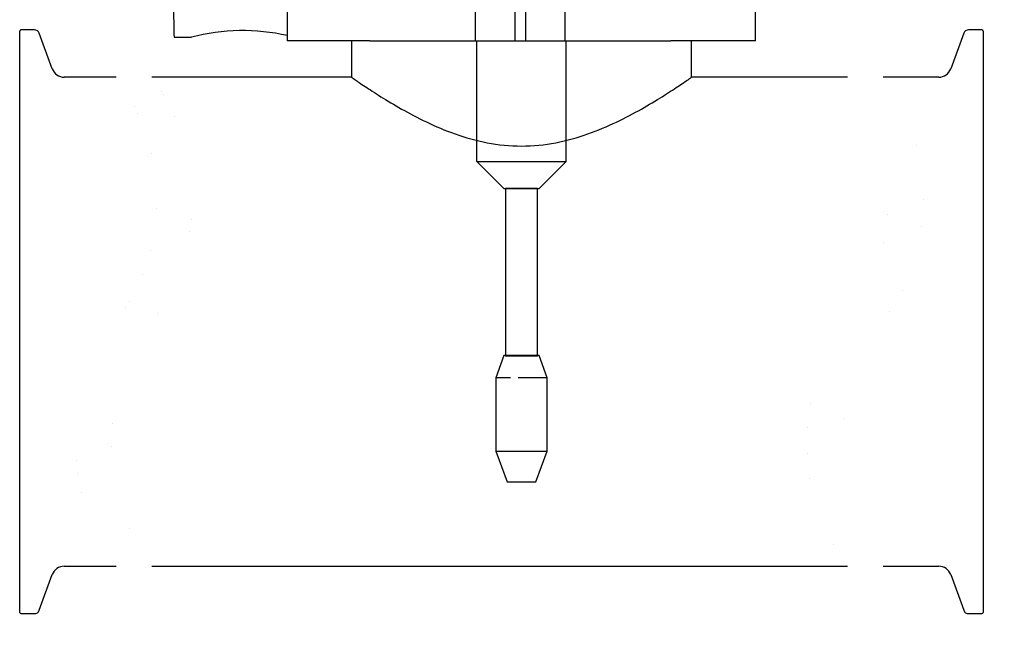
# Paper-space layout 'Sheet2' of a CAD drawing. Header units: millimetres. Extents: x 0 to 296, y -85 to 198.
# Tile 2 of 4: x 27 to 165, y 50 to 136. Entities that reach past the tile are written whole.
import ezdxf
from ezdxf import colors
from ezdxf.entities.mleader import LeaderData, LeaderLine
from ezdxf.lldxf.tags import DXFTag
from ezdxf.math import Vec2, Vec3

# ---------------------------------------------------------------- set-up
doc = ezdxf.new("R2010")
doc.units = ezdxf.units.MM
for name, color, linetype in [('Default', 7, 'Continuous'), ('DV6_Default', 7, 'Continuous'), ('FTP-20TS-30T', 7, 'Continuous'), ('SRV-HD-X3-20T', 7, 'Continuous'), ('TC_2INCH_SEAL_CL', 7, 'Continuous')]:
    doc.layers.add(name, color=color, linetype=linetype)
tags = doc.linetypes.add('HIDDEN2', pattern=[4.7625, 3.175, -1.5875]).pattern_tags.tags
tags[6:7] = [DXFTag(74, 4), DXFTag(75, 0), DXFTag(340, '0'), DXFTag(46, 0.0), DXFTag(50, 0.0), DXFTag(44, 0.0), DXFTag(45, 0.0)]
tags[4:5] = [DXFTag(74, 4), DXFTag(75, 0), DXFTag(340, '0'), DXFTag(46, 0.0), DXFTag(50, 0.0), DXFTag(44, 0.0), DXFTag(45, 0.0)]

# ---------------------------------------------------------------- blocks, each defined once
blk = doc.blocks.new('SE7')
at = {"layer": 'FTP-20TS-30T', "color": 7, "linetype": 'Continuous'}
for p, q in [((27.35, 52.77), (27.35, 134.31)), ((29.41, 134.49), (27.53, 134.49)), ((31.91, 129.02), (30.08, 134.02)), ((40.88, 127.83), (33.6, 127.83)), ((30.08, 53.07), (31.91, 58.07)), ((33.6, 59.25), (40.88, 59.25)), ((27.53, 52.59), (29.41, 52.59))]:
    blk.add_line(p, q, dxfattribs=at)
for centre, radius, start, end in [((27.53, 134.31), 0.18, 90, 180), ((29.41, 133.77), 0.72, 20, 90), ((33.6, 129.63), 1.8, 200, 270), ((33.6, 57.45), 1.8, 90, 160), ((27.53, 52.77), 0.18, 180, 270), ((29.41, 53.31), 0.72, 270, 340)]:
    blk.add_arc(centre, radius, start, end, dxfattribs=at)
blk = doc.blocks.new('SE8')
at = {"layer": 'FTP-20TS-30T', "color": 7, "linetype": 'Continuous'}
for p, q in [((159.78, 134.02), (157.96, 129.02)), ((162.34, 134.49), (160.46, 134.49)), ((162.52, 134.31), (162.52, 52.77)), ((156.27, 127.83), (148.47, 127.83)), ((148.47, 59.25), (156.27, 59.25)), ((157.96, 58.07), (159.78, 53.07)), ((160.46, 52.59), (162.34, 52.59))]:
    blk.add_line(p, q, dxfattribs=at)
for centre, radius, start, end in [((160.46, 133.77), 0.72, 90, 160), ((162.34, 134.31), 0.18, 0, 90), ((156.27, 129.63), 1.8, 270, 340), ((156.27, 57.45), 1.8, 20, 90), ((160.46, 53.31), 0.72, 200, 270), ((162.34, 52.77), 0.18, 270, 360)]:
    blk.add_arc(centre, radius, start, end, dxfattribs=at)
blk = doc.blocks.new('SE9')
at = {"layer": 'DV6_Default', "color": 7, "linetype": 'HIDDEN2'}
for p, q in [((91.49, 116), (91.49, 132.95)), ((104, 116), (104, 132.95))]:
    blk.add_line(p, q, dxfattribs=at)
at = {"layer": 'FTP-20TS-30T', "color": 7, "linetype": 'Continuous'}
for p, q in [((73.89, 132.95), (73.89, 127.83)), ((121.59, 127.83), (121.59, 132.95)), ((73.9, 127.83), (45.88, 127.83)), ((143.47, 127.83), (121.59, 127.83)), ((45.88, 59.25), (143.47, 59.25))]:
    blk.add_line(p, q, dxfattribs=at)
blk.add_open_spline([(73.89, 127.83), (73.89, 127.83), (74.06, 127.72), (74.7, 127.28), (75.17, 126.95), (76.41, 126.13), (77.16, 125.64), (78.88, 124.56), (79.86, 123.97), (82, 122.77), (83.16, 122.15), (85.66, 120.96), (87.01, 120.38), (89.85, 119.38), (91.36, 118.95), (94.5, 118.34), (96.1, 118.18), (99.38, 118.18), (100.99, 118.34), (104.12, 118.94), (105.64, 119.38), (109.88, 120.88), (112.42, 122.16), (115.62, 123.97), (116.61, 124.56), (118.32, 125.64), (119.06, 126.12), (120.29, 126.94), (120.78, 127.27), (121.42, 127.71), (121.59, 127.83), (121.59, 127.83)], degree=3, knots=[0.5003494, 0.5003494, 0.5003494, 0.5003494, 0.53125, 0.53125, 0.5625, 0.5625, 0.59375, 0.59375, 0.625, 0.625, 0.65625, 0.65625, 0.6875, 0.6875, 0.71875, 0.71875, 0.75, 0.75, 0.78125, 0.78125, 0.8125, 0.8125, 0.875, 0.875, 0.90625, 0.90625, 0.9375, 0.9375, 0.96875, 0.96875, 1, 1, 1, 1], dxfattribs=at)
at = {"layer": 'SRV-HD-X3-20T', "color": 7, "linetype": 'HIDDEN2'}
for p, q in [((91.49, 116), (104, 116)), ((91.49, 116), (95.31, 112.18)), ((100.17, 112.18), (104, 116)), ((100.17, 112.18), (95.31, 112.18)), ((95.48, 112.21), (95.45, 112.18)), ((100, 112.21), (95.48, 112.21)), ((95.48, 112.21), (95.48, 88.74)), ((100.04, 112.18), (100, 112.21)), ((100, 88.74), (100, 112.21)), ((95.27, 88.78), (94.14, 85.68)), ((100.22, 88.78), (95.27, 88.78)), ((95.45, 88.78), (95.48, 88.74)), ((95.48, 88.74), (100, 88.74)), ((100, 88.74), (100.04, 88.78)), ((101.34, 85.68), (100.22, 88.78)), ((96.18, 85.68), (94.14, 85.68)), ((94.14, 85.68), (94.14, 75.39)), ((101.34, 85.68), (97.29, 85.68)), ((101.34, 75.39), (101.34, 85.68)), ((94.14, 75.39), (101.34, 75.39)), ((94.14, 75.39), (95.72, 71.07)), ((99.77, 71.07), (101.34, 75.39)), ((95.72, 71.07), (99.77, 71.07))]:
    blk.add_line(p, q, dxfattribs=at)
at = {"layer": 'TC_2INCH_SEAL_CL', "color": 7, "linetype": 'Continuous'}
for p, q in [((64.89, 148.25), (64.89, 132.95)), ((91.25, 148.25), (91.25, 132.95)), ((96.79, 148.25), (96.79, 132.95)), ((98.32, 148.25), (98.32, 132.95)), ((103.8, 148.25), (103.8, 132.95)), ((130.59, 132.95), (130.59, 148.25)), ((49.01, 133.45), (51.46, 133.45)), ((76.48, 132.95), (64.89, 132.95)), ((76.48, 132.95), (86.68, 132.95)), ((86.68, 132.95), (108.41, 132.95)), ((108.41, 132.95), (118.71, 132.95)), ((130.59, 132.95), (118.71, 132.95))]:
    blk.add_line(p, q, dxfattribs=at)
blk.add_arc((58.64, 105.8), 28.57, 77.322, 104.5955, dxfattribs=at)
blk.add_ellipse((49.01, 162.03), major_axis=(0, 28.58), ratio=0.005881, start_param=2.534657, end_param=3.141593, dxfattribs=at)
blk = doc.blocks.new('SE12')
at = {"layer": 'Default', "color": 7, "linetype": 'Continuous', "const_width": 0.00025}
for points in [[(40.88, 59.25, -0.333333), (40.88, 93.54, 0.333333), (40.88, 127.83, 0.333333)], [(45.88, 59.25, -0.333333), (45.88, 93.54, 0.333333), (45.88, 127.83, 0.333333)]]:
    blk.add_lwpolyline(points, format="xyb", dxfattribs=at)
blk = doc.blocks.new('SE13')
at = {"layer": 'Default', "color": 7, "linetype": 'Continuous', "const_width": 0.00025}
for points in [[(143.47, 59.25, -0.333333), (143.47, 93.54, 0.333333), (143.47, 127.83, 0.333333)], [(148.47, 59.25, -0.333333), (148.47, 93.54, 0.333333), (148.47, 127.83, 0.333333)]]:
    blk.add_lwpolyline(points, format="xyb", dxfattribs=at)

psp = doc.layouts.new('Sheet2')

# ---------------------------------------------------------------- block references
at = {"layer": 'Default'}
for name in ['SE9', 'SE7', 'SE8', 'SE12', 'SE13']:
    psp.add_blockref(name, (0, 0), dxfattribs=at)

# ---------------------------------------------------------------- leaders
at = {"layer": 'Default', "color": 7, "linetype": 'Continuous'}
ml = psp.add_multileader_mtext('Standard', dxfattribs=at)
ml.set_content('{\\pxsm0.9;\\fSolid Edge ISO|b0||i0||c0|p34;\\W1.;This accessory should not be used in fluids\\Pand applications where there is a chance of\\Pplugging at the base of the sensor.\\P}', color=7)
ml.set_leader_properties()
ml.build(insert=Vec2(0, 0))
ml.multileader.update_dxf_attribs({"dogleg_length": 5.25, "arrow_head_size": 3.5})
ctx = ml.context
ctx.base_point, ctx.char_height, ctx.arrow_head_size, ctx.landing_gap_size = Vec3(125.726, 46.154), 3.5, 3.5, 1.225
notes = []
notes.append((ctx, [(0, (1, 1, 0), (208.182, 46.154), (-1, 0), 5.25, [(0, [(231.583, 68.733)], 0, [])])]))
ctx.mtext.insert = Vec3(126.951, 48.37)
for ctx, leaders in notes:
    for number, flags, end, landing, length, lines in leaders:
        leader = LeaderData()
        leader.index, (leader.has_last_leader_line, leader.has_dogleg_vector, leader.attachment_direction) = number, flags
        leader.last_leader_point, leader.dogleg_vector, leader.dogleg_length = Vec3(end), Vec3(landing), length
        for number, points, colour, breaks in lines:
            line = LeaderLine()
            line.index, line.vertices, line.color, line.breaks = number, Vec3.list(points), colors.encode_raw_color(colour), breaks
            leader.lines.append(line)
        ctx.leaders.append(leader)

doc.saveas('drawing.dxf')
